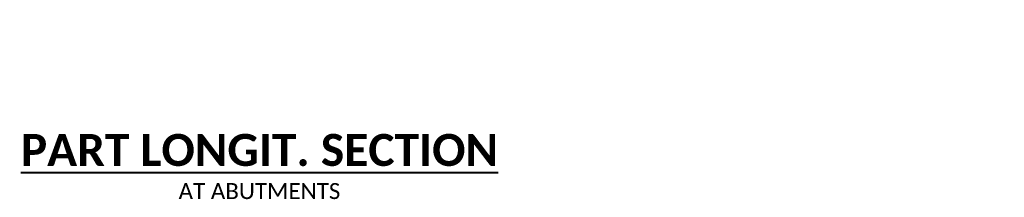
# Model space of a CAD drawing. Extents: x 12612 to 15065, y 19774 to 20110.
# Tile 4 of 11: x 12677 to 12800, y 19980 to 20002. Entities that reach past the tile are written whole.
import ezdxf

# ---------------------------------------------------------------- set-up
doc = ezdxf.new("R2010")
doc.units = 0
doc.header["$MEASUREMENT"] = 0
doc.layers.add('B_ANNO_TEXT', color=7, linetype='Continuous', lineweight=18)
doc.layers.add('B_ANNO_TEXT_TITLE', color=7, linetype='Continuous', lineweight=40)
doc.styles.add('Annotative', font='calibri.ttf', dxfattribs={"height": 0.0625})
doc.styles.add('Title', font='calibrib.ttf', dxfattribs={"height": 0.125})

# ---------------------------------------------------------------- blocks, each defined once
blk = doc.blocks.new('INS_G36WDET_BASE')
at = {"layer": 'B_ANNO_TEXT', "insert": (94.93, 206.48, 0.84), "char_height": 2, "width": 64.4604, "attachment_point": 5, "style": 'Annotative'}
blk.add_mtext('AT ABUTMENTS', dxfattribs=at)
at = {"layer": 'B_ANNO_TEXT_TITLE', "insert": (94.93, 211.61, 0.84), "char_height": 4, "width": 64.4604, "attachment_point": 5, "style": 'Title'}
blk.add_mtext('{\\LPART LONGIT. SECTION}', dxfattribs=at)

msp = doc.modelspace()

# ---------------------------------------------------------------- block references
msp.add_blockref('INS_G36WDET_BASE', (12612.47, 19774.22, -0.84))

doc.saveas('drawing.dxf')
